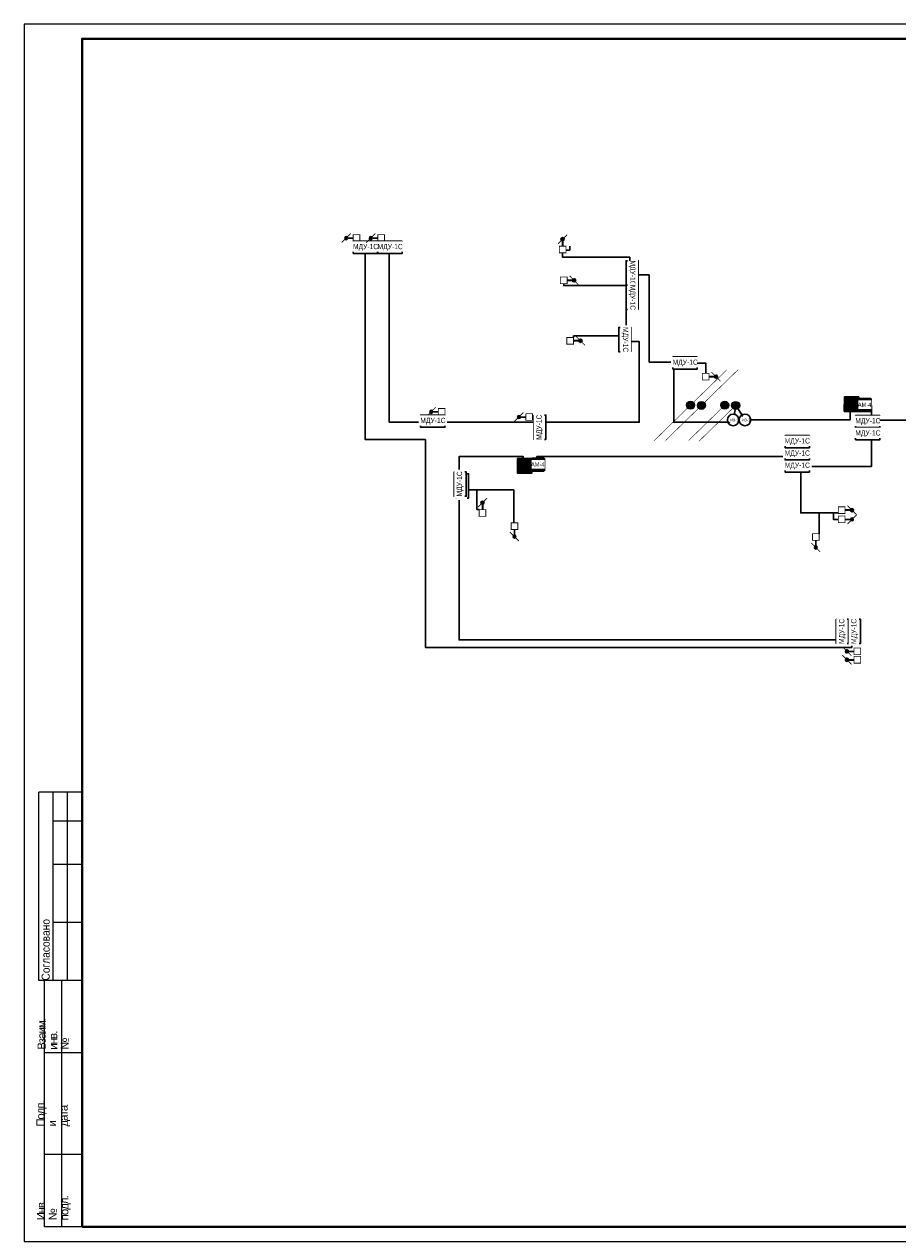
# Model space of a CAD drawing. Header units: millimetres. Extents: x -195178 to 1761886, y 140622 to 301105.
# Tile 77 of 131: x 710152 to 740311, y 224498 to 266305. Entities that reach past the tile are written whole.
import ezdxf
from ezdxf.enums import TextEntityAlignment as Align

# ---------------------------------------------------------------- set-up
doc = ezdxf.new("R2010")
doc.units = ezdxf.units.MM
doc.set_wipeout_variables(frame=1)
for name, color, linetype, lineweight in [('_АПС_Оборудование', 1, 'Continuous', 30), ('format-line3', 7, 'Continuous', 13), ('RC-Извещатели_пожарные', 1, 'Continuous', 30), ('Воздуховоды', 7, 'Continuous', 18), ('Рамка', 7, 'Continuous', 18), ('СС-011-ПОЖ-СИГНАЛИЗАЦИЯ', 1, 'Continuous', 30), ('УГО АПС и АПЗ$0$_АПС_Оборудование', 1, 'Continuous', 30), ('УГО АПС и АПЗ$0$СС-011-ПОЖ-СИГНАЛИЗАЦИЯ', 1, 'Continuous', 30)]:
    doc.layers.add(name, color=color, linetype=linetype, lineweight=lineweight)
for name, color, linetype in [('EI_HATCH_GALV', 7, 'Continuous'), ('АПС', 5, 'Continuous'), ('АПС_Оборудование', 1, 'Continuous'), ('формат', 250, 'Continuous')]:
    doc.layers.add(name, color=color, linetype=linetype)
doc.styles.add('Arial', font='arial.ttf', dxfattribs={"width": 0.9, "height": 700})
doc.styles.add('Arial Narrow', font='ARIALN.TTF', dxfattribs={"width": 0.9, "height": 600})
doc.styles.add('CP.Text', font='arial.ttf')

# ---------------------------------------------------------------- blocks, each defined once
blk = doc.blocks.new('*U29')
for p, q in [((-574, 155), (-589, 155)), ((-589, 90), (-589, 155)), ((-574, 145), (-584, 145)), ((-574, 130), (-584, 130)), ((-574, 110), (-584, 110)), ((-587, 90), (-589, 90)), ((-587, 5), (-587, 90)), ((-574, 90), (-587, 90)), ((-581, 5), (-581, 90)), ((-574, 65), (-587, 65)), ((-574, 30), (-587, 30)), ((-574, 5), (-587, 5))]:
    blk.add_line(p, q)
at = {"color": 0, "lineweight": 0}
blk.add_lwpolyline([(-594, 0), (0, 0), (0, 420), (-594, 420)], close=True, dxfattribs=at)
at = {"lineweight": 40}
blk.add_lwpolyline([(-574, 5), (-5, 5), (-5, 415), (-574, 415)], close=True, dxfattribs=at)
at = {"layer": 'format-line3', "linetype": 'ByBlock'}
for p, q in [((-584, 90), (-584, 155)), ((-579, 90), (-579, 155))]:
    blk.add_line(p, q, dxfattribs=at)
at = {"char_height": 2.8, "width": 0.2, "attachment_point": 4, "rotation": 90, "line_spacing_factor": 0.857143, "style": 'Arial'}
for s, insert in [('{\\W0.45993; }Согласовано', (-586.58, 90)), ('{\\W0.62543;\\T0.75; \\W1;Взаим. инв. №}', (-584, 66.14)), ('{\\W0.5838;\\T0.8; \\W1;Подп. и дата}', (-584, 39.63)), ('{\\W0.5838;\\T0.8; \\W1;Инв. № подл.}', (-583.77, 7.25))]:
    blk.add_mtext(s, dxfattribs=dict(at, insert=insert))
at = {"style": 'Arial', "width": 0.9, "flags": 8}
blk.add_attdef('FORMAT', (-36.87, 1.26), '', height=2.8, dxfattribs=at)
blk = doc.blocks.new('озк_пр')
at = {"layer": 'УГО АПС и АПЗ$0$_АПС_Оборудование', "ltscale": 200}
h = blk.add_hatch(color=1, dxfattribs=at)
h.dxf.hatch_style = 1
h.paths.add_polyline_path([(468761, -41723, 1), (468650, -41723, 1)])
at = {"color": 1, "const_width": 29.5}
blk.add_lwpolyline([(468549, -41567), (468666, -41684)], dxfattribs=at)
at = {"layer": 'УГО АПС и АПЗ$0$_АПС_Оборудование', "color": 1, "lineweight": 35, "ltscale": 200}
blk.add_line((468636, -41723), (468463, -41723), dxfattribs=at)
at = {"layer": 'УГО АПС и АПЗ$0$_АПС_Оборудование', "color": 1, "const_width": 29.5}
blk.add_lwpolyline([(468233, -41839), (468463, -41839), (468463, -41608), (468232, -41608)], close=True, dxfattribs=at)
blk.add_lwpolyline([(468745, -41762), (468862, -41880)], dxfattribs=at)
at = {"layer": 'УГО АПС и АПЗ$0$_АПС_Оборудование', "color": 1}
blk.add_circle((468706, -41723), 55.4, dxfattribs=at)
blk = doc.blocks.new('пд_выт')
at = {"layer": 'Воздуховоды', "true_color": 0xcd6928}
h = blk.add_hatch(color=32, dxfattribs=at)
h.dxf.hatch_style = 1
h.paths.add_polyline_path([(468770, -40558, 1), (468659, -40558, 1)])
at = {"layer": 'Воздуховоды', "color": 32, "lineweight": 30, "true_color": 0xcd6928}
blk.add_line((468645, -40558), (468472, -40558), dxfattribs=at)
at = {"layer": 'Воздуховоды', "color": 32, "true_color": 0xcd6928, "const_width": 29.5}
blk.add_lwpolyline([(468242, -40674), (468472, -40673), (468472, -40443), (468241, -40443)], close=True, dxfattribs=at)
for points in [[(468558, -40401), (468675, -40519)], [(468754, -40597), (468871, -40714)]]:
    blk.add_lwpolyline(points, dxfattribs=at)
at = {"layer": 'Воздуховоды', "color": 32, "true_color": 0xcd6928}
blk.add_circle((468715, -40558), 55.4, dxfattribs=at)
blk = doc.blocks.new('пд_пр')
at = {"layer": 'Воздуховоды', "true_color": 0x008800}
h = blk.add_hatch(color=96, dxfattribs=at)
h.dxf.hatch_style = 1
h.paths.add_polyline_path([(468765, -40912, 1), (468654, -40912, 1)])
at = {"layer": 'Воздуховоды', "color": 96, "lineweight": 30, "true_color": 0x008800}
blk.add_line((468640, -40912), (468467, -40912), dxfattribs=at)
at = {"layer": 'Воздуховоды', "color": 96, "true_color": 0x008800, "const_width": 29.5}
blk.add_lwpolyline([(468237, -41028), (468468, -41028), (468467, -40797), (468237, -40797)], close=True, dxfattribs=at)
for points in [[(468553, -40755), (468671, -40873)], [(468749, -40951), (468867, -41069)]]:
    blk.add_lwpolyline(points, dxfattribs=at)
at = {"layer": 'Воздуховоды', "color": 96, "true_color": 0x008800}
blk.add_circle((468710, -40912), 55.4, dxfattribs=at)
blk = doc.blocks.new('УДП')
at = {"color": 30}
blk.add_wipeout([(324223, -148669), (324222, -149169), (323722, -149169), (323723, -148669)], dxfattribs=at).dxf.layer = 'RC-Извещатели_пожарные'
blk.add_wipeout([(323722, -149169), (323723, -148669), (324223, -148669), (324222, -149169)], dxfattribs=at).dxf.layer = 'RC-Извещатели_пожарные'
at = {"layer": 'EI_HATCH_GALV', "lineweight": 30, "true_color": 0xffffff}
h = blk.add_hatch(color=7, dxfattribs=at)
h.dxf.hatch_style = 1
h.paths.add_polyline_path([(324223, -148669), (324222, -149169), (323722, -149169), (323723, -148669)])
at = {"layer": 'RC-Извещатели_пожарные', "color": 30, "ltscale": 30}
blk.add_lwpolyline([(324223, -148669), (324222, -149169), (323722, -149169), (323723, -148669)], close=True, dxfattribs=at)
at = {"layer": 'RC-Извещатели_пожарные', "color": 30, "ltscale": 30, "const_width": 37.5}
blk.add_lwpolyline([(323823, -148769, 1), (324123, -148769, 1)], format="xyb", dxfattribs=at)
blk.add_lwpolyline([(323972, -148919), (323972, -149069)], dxfattribs=at)
at = {"color": 30, "lineweight": 30, "style": 'Arial Narrow', "width": 0.9}
blk.add_text('ДУ', height=100, dxfattribs=at).set_placement((323814, -149078), align=Align.MIDDLE_CENTER)
blk = doc.blocks.new('ам-4')
blk.add_wipeout([(-197, 213), (223, 213), (223, -207), (-197, -207)]).dxf.layer = 'АПС_Оборудование'
at = {"layer": 'EI_HATCH_GALV', "lineweight": 30, "true_color": 0xffffff}
h = blk.add_hatch(color=7, dxfattribs=at)
h.dxf.hatch_style = 1
h.paths.add_polyline_path([(223, -207), (-197, -207), (-197, 213), (223, 213)])
at = {"layer": '_АПС_Оборудование', "lineweight": 40, "ltscale": 100}
blk.add_lwpolyline([(223, -207), (-197, -207), (-197, 213), (223, 213)], close=True, dxfattribs=at)
at = {"layer": '_АПС_Оборудование', "ltscale": 100, "insert": (15, 13), "char_height": 150.98, "attachment_point": 5, "style": 'Arial Narrow', "bg_fill": 2}
blk.add_mtext_dynamic_manual_height_columns('\\pxi-0.17961;АМ-4', width=300, gutter_width=144375, heights=[0], dxfattribs=at)
blk = doc.blocks.new('_МДУ')
at = {"color": 1}
blk.add_wipeout([(-350, 175), (350, 175), (350, -175), (-350, -175)], dxfattribs=at)
at = {"layer": 'АПС', "color": 1, "lineweight": 30, "ltscale": 200}
blk.add_lwpolyline([(350, 175), (-350, 175), (-350, -175), (350, -175)], close=True, dxfattribs=at)
at = {"layer": 'АПС', "color": 0, "lineweight": 30, "ltscale": 200, "insert": (3, 0), "char_height": 150, "width": 668.29, "attachment_point": 5, "style": 'Arial Narrow', "bg_fill": 2}
blk.add_mtext('МДУ-1C', dxfattribs=at)
blk = doc.blocks.new('озк_выт')
at = {"layer": 'УГО АПС и АПЗ$0$_АПС_Оборудование', "ltscale": 200}
h = blk.add_hatch(color=5, dxfattribs=at)
h.dxf.hatch_style = 1
h.paths.add_polyline_path([(468756, -41333, 1), (468645, -41333, 1)])
at = {"color": 5, "const_width": 29.5}
blk.add_lwpolyline([(468544, -41177), (468661, -41294)], dxfattribs=at)
at = {"layer": 'УГО АПС и АПЗ$0$_АПС_Оборудование', "color": 5, "lineweight": 35, "ltscale": 200}
blk.add_line((468631, -41333), (468458, -41334), dxfattribs=at)
at = {"layer": 'УГО АПС и АПЗ$0$_АПС_Оборудование', "color": 5, "const_width": 29.5}
blk.add_lwpolyline([(468227, -41449), (468458, -41449), (468458, -41218), (468227, -41218)], close=True, dxfattribs=at)
blk.add_lwpolyline([(468740, -41373), (468857, -41490)], dxfattribs=at)
at = {"layer": 'УГО АПС и АПЗ$0$_АПС_Оборудование', "color": 5}
blk.add_circle((468700, -41333), 55.4, dxfattribs=at)
blk = doc.blocks.new('*U83')
h = blk.add_hatch(color=256)
edge = h.paths.add_edge_path()
edge.add_arc((0, 0), 38.7, 0, 360)
for points in [[(348, 348, 0, 50, 0), (206, 206, 5, 5, 0), (0, 0, 5, 5, 0)], [(0, 0, 0, 50, 0), (-141, -141, 5, 5, 0), (-348, -348, 5, 5, 0)]]:
    blk.add_lwpolyline(points, format="xyseb")
blk.add_circle((0, 0), 38.7)
blk = doc.blocks.new('*U80')
h = blk.add_hatch(color=256)
edge = h.paths.add_edge_path()
edge.add_arc((0, 0), 38.7, 0, 360)
for points in [[(0, 0, 0, 50, 0), (141, 141, 5, 5, 0), (348, 348, 5, 5, 0)], [(-348, -348, 0, 50, 0), (-206, -206, 5, 5, 0), (0, 0, 5, 5, 0)]]:
    blk.add_lwpolyline(points, format="xyseb")
blk.add_circle((0, 0), 38.7)
blk = doc.blocks.new('*U87')
h = blk.add_hatch(color=256)
edge = h.paths.add_edge_path()
edge.add_arc((0, 0), 38.7, 0, 360)
blk.add_lwpolyline([(-348, -348, 0, 50, 0), (-206, -206, 5, 5, 0), (0, 0, 5, 5, 0)], format="xyseb")
blk.add_circle((0, 0), 38.7)
blk = doc.blocks.new('*U88')
h = blk.add_hatch(color=256)
edge = h.paths.add_edge_path()
edge.add_arc((0, 0), 38.7, 0, 360)
blk.add_lwpolyline([(0, 0, 0, 50, 0), (-141, -141, 5, 5, 0), (-348, -348, 5, 5, 0)], format="xyseb")
blk.add_circle((0, 0), 38.7)
blk = doc.blocks.new('ИЗ-1')
blk.add_wipeout([(469979, -66893), (470179, -67093), (470379, -66893), (470179, -66693)])
blk.add_circle((470179, -66893), 200)
at = {"layer": 'УГО АПС и АПЗ$0$СС-011-ПОЖ-СИГНАЛИЗАЦИЯ', "color": 1, "style": 'CP.Text', "width": 0.8}
blk.add_text('ИЗ-1', height=90, dxfattribs=at).set_placement((470079, -66939))

msp = doc.modelspace()

# ---------------------------------------------------------------- linework, layer by layer
at = {"layer": 'Рамка'}
msp.add_lwpolyline([(712152, 224805), (769052, 224805), (769052, 265805), (712152, 265805)], close=True, dxfattribs=at)
at = {"layer": 'СС-011-ПОЖ-СИГНАЛИЗАЦИЯ', "color": 1, "lineweight": 30}
msp.add_lwpolyline([(734727, 253150), (735034, 252650), (738663, 252650), (738663, 253143), (739398, 253143), (739398, 251046), (736778, 251046), (736778, 251387), (727848, 251387), (727848, 251084), (727382, 251084), (727382, 251387), (725168, 251387), (725168, 245061), (738723, 245061), (738723, 244800), (724001, 244800), (724001, 244800), (724001, 244907), (724001, 251973), (721927, 251973), (721927, 258549), (722753, 258549), (722753, 252572), (731388, 252572), (731388, 255356), (730929, 255356), (730929, 257656), (731724, 257656), (731724, 254648), (732576, 254648), (732576, 252572), (734603, 252572), (734727, 253150)], dxfattribs=at)
at = {"layer": 'СС-011-ПОЖ-СИГНАЛИЗАЦИЯ', "color": 30, "lineweight": 30, "ltscale": 100, "true_color": 0xf26722}
msp.add_lwpolyline([(728877, 258512), (728987, 258512), (728987, 258650)], dxfattribs=at)
at = {"layer": 'СС-011-ПОЖ-СИГНАЛИЗАЦИЯ', "color": 30, "lineweight": 30, "ltscale": 100}
for points in [[(729114, 255551), (729114, 255495)], [(725783, 250234), (727052, 250234), (727051, 249100)], [(737595, 248724), (737594, 249440)], [(738259, 249219), (738091, 249219), (738091, 249441)]]:
    msp.add_lwpolyline(points, dxfattribs=at)

# ---------------------------------------------------------------- block references
at = {"xscale": 3.600000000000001, "yscale": 3.600000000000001, "zscale": 3.600000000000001, "rotation": 359.2880171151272}
for name, p in [('*U87', (734338, 253158)), ('*U88', (734714, 253150))]:
    msp.add_blockref(name, p, dxfattribs=at)
at = {"layer": 'СС-011-ПОЖ-СИГНАЛИЗАЦИЯ', "lineweight": 30, "xscale": -1}
for name, p in [('пд_выт', (1189981, 299484)), ('пд_выт', (1192920, 293490)), ('пд_пр', (1195940, 293663))]:
    msp.add_blockref(name, p, dxfattribs=at)
at = {"layer": 'СС-011-ПОЖ-СИГНАЛИЗАЦИЯ', "lineweight": 30}
for name, p, rotation in [('озк_пр', (687016, -209818), 90), ('озк_пр', (684251, -218909), 90), ('озк_выт', (1207256, 203332), 180), ('озк_пр', (1207262, 202652), 180)]:
    msp.add_blockref(name, p, dxfattribs=dict(at, rotation=rotation))
for p in [(260436, 298799), (260656, 296714), (265336, 295476), (270031, 290870)]:
    msp.add_blockref('озк_выт', p, dxfattribs=at)
at = {"layer": 'СС-011-ПОЖ-СИГНАЛИЗАЦИЯ', "lineweight": 30, "xscale": -1}
for p, rotation in [((270017, 208661), 180), ((686518, 717342), 90), ((696921, 716966), 90)]:
    msp.add_blockref('пд_выт', p, dxfattribs=dict(at, rotation=rotation))
at = {"layer": 'формат', "xscale": 100, "yscale": 100, "zscale": 100}
msp.add_blockref('*U29', (769552, 224305), dxfattribs=at)

# ---------------------------------------------------------------- next in the draw order: block references
at = {"layer": '_АПС_Оборудование', "color": 0, "lineweight": 30, "xscale": 1.2, "yscale": 1.2, "zscale": 1.2}
for p in [(721933, 258607), (732969, 254616), (724258, 252607), (736839, 251062)]:
    msp.add_blockref('_МДУ', p, dxfattribs=at)
for p, rotation in [((731138, 257721), 270), ((730890, 255424), 270), ((727951, 252397), 90), ((725282, 250374), 90), ((738399, 245351), 90)]:
    msp.add_blockref('_МДУ', p, dxfattribs=dict(at, rotation=rotation))
at = {"layer": 'СС-011-ПОЖ-СИГНАЛИЗАЦИЯ', "lineweight": 30}
for p in [(414743, 402112), (403457, 399986)]:
    msp.add_blockref('УДП', p, dxfattribs=at)

# ---------------------------------------------------------------- next in the draw order: linework, layer by layer
at = {"layer": 'СС-011-ПОЖ-СИГНАЛИЗАЦИЯ', "color": 30, "lineweight": 30, "ltscale": 100}
for points in [[(728740, 258414), (728740, 258266), (731060, 258266), (731060, 258141)], [(729114, 255551), (730678, 255551)], [(733389, 254611), (733680, 254611), (733681, 254257)], [(738259, 249441), (736962, 249440), (736962, 250852)], [(725859, 249554), (725783, 249554), (725783, 250234), (725492, 250234)]]:
    msp.add_lwpolyline(points, dxfattribs=at)

# ---------------------------------------------------------------- next in the draw order: block references
at = {"xscale": 3.600000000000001, "yscale": 3.600000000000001, "zscale": 3.600000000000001, "rotation": 359.2880171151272}
for name, p in [('*U83', (733155, 253158)), ('*U80', (733532, 253150))]:
    msp.add_blockref(name, p, dxfattribs=at)
at = {"layer": '_АПС_Оборудование', "color": 0, "lineweight": 30, "xscale": 1.2, "yscale": 1.2, "zscale": 1.2}
for p, rotation in [((731138, 256881), 270), ((738819, 245351), 90)]:
    msp.add_blockref('_МДУ', p, dxfattribs=dict(at, rotation=rotation))
at = {"layer": '_АПС_Оборудование'}
for p in [(739162, 253163), (727879, 251101)]:
    msp.add_blockref('ам-4', p, dxfattribs=at)
at = {"layer": '_АПС_Оборудование', "color": 0, "lineweight": 30, "xscale": 1.2, "yscale": 1.2, "zscale": 1.2}
msp.add_blockref('_МДУ', (736838, 251482), dxfattribs=at)
at = {"layer": 'СС-011-ПОЖ-СИГНАЛИЗАЦИЯ', "lineweight": 30, "xscale": -1}
msp.add_blockref('пд_выт', (1190831, 299484), dxfattribs=at)

# ---------------------------------------------------------------- next in the draw order: linework, layer by layer
at = {"layer": 'СС-011-ПОЖ-СИГНАЛИЗАЦИЯ', "color": 30, "lineweight": 30, "ltscale": 100}
msp.add_lwpolyline([(728779, 257350), (728779, 257284), (730928, 257284)], dxfattribs=at)

# ---------------------------------------------------------------- next in the draw order: block references
at = {"layer": '_АПС_Оборудование', "color": 0, "lineweight": 30, "xscale": 1.2, "yscale": 1.2, "zscale": 1.2}
for p in [(722783, 258607), (739275, 252597), (736838, 251902)]:
    msp.add_blockref('_МДУ', p, dxfattribs=at)
at = {"layer": '_АПС_Оборудование', "color": 0, "lineweight": 30, "xscale": 1.2, "yscale": 1.2, "zscale": 1.2, "rotation": 90}
msp.add_blockref('_МДУ', (725203, 250439), dxfattribs=at)
at = {"layer": 'RC-Извещатели_пожарные', "lineweight": 30}
msp.add_blockref('ИЗ-1', (264855, 319542), dxfattribs=at)

# ---------------------------------------------------------------- next in the draw order: linework, layer by layer
at = {"layer": 'СС-011-ПОЖ-СИГНАЛИЗАЦИЯ', "color": 30, "lineweight": 30, "ltscale": 100}
msp.add_lwpolyline([(739695, 252639), (743352, 252642)], dxfattribs=at)

# ---------------------------------------------------------------- next in the draw order: block references
at = {"layer": '_АПС_Оборудование', "color": 0, "lineweight": 30, "xscale": 1.2, "yscale": 1.2, "zscale": 1.2}
msp.add_blockref('_МДУ', (739275, 252177), dxfattribs=at)
at = {"layer": 'RC-Извещатели_пожарные', "lineweight": 30}
msp.add_blockref('ИЗ-1', (264449, 319542), dxfattribs=at)

doc.saveas('drawing.dxf')
